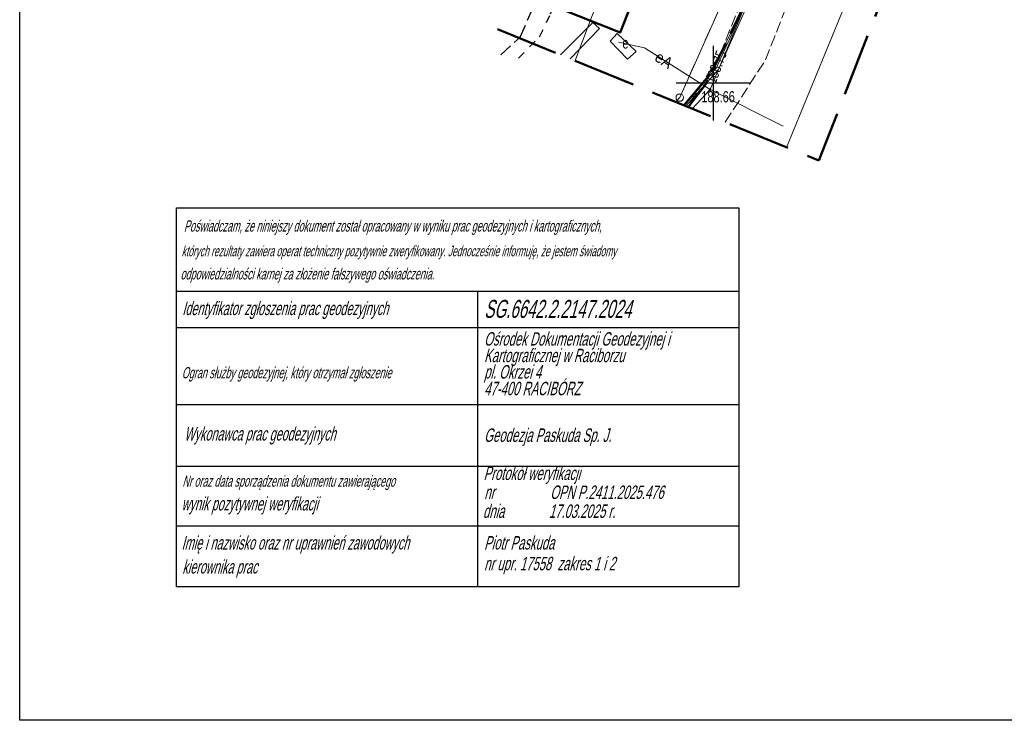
# Model space of a CAD drawing. Extents: x 6515354 to 6515523, y 5549407 to 5549617.
# Tile 1 of 13: x 6515354 to 6515419, y 5549407 to 5549454. Entities that reach past the tile are written whole.
import ezdxf
from ezdxf.enums import TextEntityAlignment as Align

# ---------------------------------------------------------------- set-up
doc = ezdxf.new("R2010")
doc.units = 0
doc.header["$LTSCALE"] = 0.5
for name, pattern in [('1_BUBZ02', [2.45, 1.75, -0.7]), ('2_OTDN_A', [2, 1, -1]), ('2_OTDN_B', [0]), ('2_OTKJ', [2, 1.5, -0.5]), ('4_SUES', [0]), ('5_SUGP', [0]), ('GDE', [0]), ('GUK', [2.8, 2.1, -0.7]), ('GUZ', [1.4, 0.7, -0.7])]:
    doc.linetypes.add(name, pattern=pattern)
doc.layers.get('0').update_dxf_attribs({"color": 251})
for name, color, linetype in [('1 sieć elektryczna', 240, 'Continuous'), ('1 sieć wodociągowa', 160, 'Continuous'), ('Pieczątka na wyrysie', 251, 'Continuous')]:
    doc.layers.add(name, color=color, linetype=linetype)
for name, color, linetype, lineweight in [('1 zakres', 6, 'GUK', 50), ('1plan', 234, 'GUK', 50), ('Dzialki', 251, 'GDE', 18), ('Kontury', 90, 'GUK', 18), ('MP_LINIE_REGULAC', 250, 'Continuous', 5), ('OTD_L_12', 251, '2_OTDN_A', 18), ('OTK_L_0', 251, '2_OTKJ', 18), ('OTR_T_0', 251, 'Continuous', 18), ('Punkty', 251, 'Continuous', 18), ('SUE_E_T_1', 1, 'Continuous', 0), ('SUE_L_1', 1, '4_SUES', 18), ('SUER_T_0', 1, 'Continuous', 18), ('SUGP_L_0_a', 52, '5_SUGP', 18)]:
    doc.layers.add(name, color=color, linetype=linetype, lineweight=lineweight)
for name, color, linetype, lineweight, true_color in [('EGBP04', 7, 'Continuous', 20, 0x008000), ('EGBP04_O', 7, 'Continuous', 20, 0x008000), ('OTB', 7, 'Continuous', 20, 0x000000), ('SUE', 7, 'Continuous', 20, 0x803300), ('SUE_O', 7, 'Continuous', 20, 0x803300), ('SUG', 7, 'Continuous', 20, 0xbfbf00)]:
    doc.layers.add(name, color=color, linetype=linetype, lineweight=lineweight, true_color=true_color)
doc.layers.add('PARSI', color=7, linetype='Continuous', true_color=0x0a0909)
doc.styles.add('EGBP04', font='arial.ttf', dxfattribs={"width": 0.9, "height": 0.75})
doc.styles.add('GESUT', font='arial.ttf', dxfattribs={"width": 0.9})
doc.styles.get("Standard").update_dxf_attribs({"font": 'arial.ttf', "width": 0.9})
doc.linetypes.add('MPSTO', pattern='A,5,[38,msgB.shx,S=0.1,R=180,X=0,Y=0],5', length=10)

# ---------------------------------------------------------------- blocks, each defined once
blk = doc.blocks.new('EGBP04_02')
at = {"layer": 'EGBP04_O', "style": 'EGBP04', "width": 0.9}
blk.add_attdef('NRP', (0.98, 0.52), '', height=1.5, dxfattribs=at)
blk.add_wipeout([(0.48, 0), (0.46, 0.15), (0.39, 0.28), (0.28, 0.39), (0.15, 0.46), (0, 0.48), (-0.15, 0.46), (-0.28, 0.39), (-0.39, 0.28), (-0.46, 0.15), (-0.48, 0), (-0.46, -0.15), (-0.39, -0.28), (-0.28, -0.39), (-0.15, -0.46), (0, -0.48), (0.15, -0.46), (0.28, -0.39), (0.39, -0.28), (0.46, -0.15)]).dxf.layer = 'EGBP04'
at = {"layer": 'EGBP04', "lineweight": 18}
blk.add_circle((0, 0, 1), 0.5, dxfattribs=at)
blk = doc.blocks.new('2_OTRS')
at = {"linetype": 'Continuous'}
blk.add_circle((0, 0), 0.045, dxfattribs=at)
blk = doc.blocks.new('4_SUPS')
at = {"linetype": 'Continuous'}
blk.add_circle((0, 0), 0.0625, dxfattribs=at)
blk = doc.blocks.new('mzsk')
at = {"layer": 'PARSI', "color": 0}
for p, q in [((0, -5), (0, 5)), ((5, 0), (-5, 0))]:
    blk.add_line(p, q, dxfattribs=at)

msp = doc.modelspace()

# ---------------------------------------------------------------- linework, layer by layer
msp.add_lwpolyline([(6515353.571, 5549407.338), (6515353.571, 5549617.338), (6515502.071, 5549617.338), (6515502.071, 5549407.338)], close=True)
at = {"color": 1, "lineweight": -2}
msp.add_lwpolyline([(6515364.06, 5549441.652), (6515401.702, 5549441.652), (6515401.702, 5549416.281), (6515364.06, 5549416.281)], close=True, dxfattribs=at)
for points in [[(6515364.06, 5549436.062), (6515401.702, 5549436.062)], [(6515364.06, 5549433.633), (6515401.702, 5549433.633)], [(6515364.06, 5549428.489), (6515401.702, 5549428.489)], [(6515364.06, 5549424.346), (6515401.702, 5549424.346)], [(6515364.06, 5549420.366), (6515401.702, 5549420.366)]]:
    msp.add_lwpolyline(points, dxfattribs=at)
at = {"color": 1, "lineweight": -2, "flags": 128}
msp.add_lwpolyline([(6515384.214, 5549436.062), (6515384.214, 5549416.281)], dxfattribs=at)
at = {"layer": '1 sieć elektryczna', "linetype": '1_BUBZ02'}
msp.add_lwpolyline([(6515385.761, 5549451.894), (6515387.062, 5549453.085), (6515397.351, 5549476.788), (6515403.616, 5549492.207)], dxfattribs=at)
at = {"layer": '1 sieć wodociągowa', "linetype": 'GUZ', "ltscale": 1.5}
msp.add_lwpolyline([(6515386.953, 5549451.68), (6515388.365, 5549453.107), (6515389.099, 5549454.634), (6515395.553, 5549470.535), (6515398.366, 5549476.666), (6515397.215, 5549477.9), (6515399.151, 5549483.452), (6515398.871, 5549487.421), (6515399.741, 5549490.393), (6515398.514, 5549492.102), (6515402.9, 5549503.238)], dxfattribs=at)
at = {"layer": 'Dzialki'}
for p, q in [((6515440.711, 5549533.023), (6515404.879, 5549445.699)), ((6515397.74, 5549449.03), (6515417.36, 5549493.03)), ((6515397.449, 5549448.743), (6515397.74, 5549449.03))]:
    msp.add_line(p, q, dxfattribs=at)
at = {"layer": 'MP_LINIE_REGULAC', "color": 234, "linetype": 'MPSTO', "lineweight": 18, "flags": 128}
msp.add_lwpolyline([(6515403.226, 5549580.904), (6515423.62, 5549571.341), (6515437.655, 5549564.922), (6515432.229, 5549550.157), (6515429.644, 5549551.035), (6515417.852, 5549521.214), (6515405.395, 5549489.279), (6515391.753, 5549454.178), (6515390.723, 5549451.447)], dxfattribs=at)
at = {"layer": 'OTB', "color": 18, "linetype": 'Continuous', "lineweight": 50, "true_color": 0x000000}
msp.add_lwpolyline([(6515387.1, 5549473.59), (6515393.92, 5549476.59), (6515415.57, 5549531.01), (6515423.33, 5549527.93), (6515417.85, 5549514.04), (6515410.58, 5549495.75), (6515393.75, 5549453.38), (6515381.32, 5549458.35)], close=True, dxfattribs=at)
at = {"layer": 'OTD_L_12', "linetype": '2_OTDN_B'}
for p, q in [((6515391.92, 5549454.05), (6515389.761, 5549451.891)), ((6515392.37, 5549453.65), (6515391.92, 5549454.05)), ((6515390.402, 5549451.629), (6515392.37, 5549453.65))]:
    msp.add_line(p, q, dxfattribs=at)
at = {"layer": 'OTK_L_0', "linetype": '2_OTKJ'}
for p, q in [((6515404.51, 5549461.91), (6515400.42, 5549451.91)), ((6515403.48, 5549451.55), (6515406.53, 5549459.38)), ((6515400.782, 5549447.377), (6515403.48, 5549451.55))]:
    msp.add_line(p, q, dxfattribs=at)
at = {"layer": 'SUE', "color": 1, "lineweight": 18, "true_color": 0xff0000, "flags": 128}
msp.add_lwpolyline([(6515445.612, 5549563.472), (6515443.119, 5549558.529), (6515426.855, 5549517.709), (6515425.315, 5549510.984), (6515399.765, 5549449.567), (6515398.57, 5549448.283)], dxfattribs=at)
at = {"layer": 'SUE_L_1', "linetype": '4_SUES'}
for p, q in [((6515393.08, 5549452.8), (6515393.56, 5549453.33)), ((6515393.56, 5549453.33), (6515394.83, 5549452.11)), ((6515394.25, 5549451.61), (6515393.08, 5549452.8)), ((6515394.83, 5549452.11), (6515394.25, 5549451.61))]:
    msp.add_line(p, q, dxfattribs=at)
at = {"layer": 'SUGP_L_0_a', "linetype": '5_SUGP'}
msp.add_line((6515400.34, 5549450.91), (6515405.26, 5549461.95), dxfattribs=at)

# ---------------------------------------------------------------- block references
at = {"layer": 'OTR_T_0'}
msp.add_blockref('2_OTRS', (6515398.686, 5549449.086), dxfattribs=at)
at = {"layer": 'SUER_T_0'}
msp.add_blockref('4_SUPS', (6515399.765, 5549449.567), dxfattribs=at)

# ---------------------------------------------------------------- texts
at = {"layer": 'OTR_T_0', "lineweight": 9, "width": 0.7}
msp.add_text('188.66', height=0.75, dxfattribs=at).set_placement((6515399.186, 5549449.086), align=Align.MIDDLE_LEFT)
at = {"layer": 'Pieczątka na wyrysie', "color": 1, "linetype": 'Continuous', "lineweight": 13, "oblique": 15, "width": 0.575}
for s, height, p in [('Poświadczam, że niniejszy dokument został opracowany w wyniku prac geodezyjnych i kartograficznych,', 0.75, (6515364.56, 5549440.06, 100.547)), ('których rezultaty zawiera operat techniczny pozytywnie zweryfikowany. Jednocześnie informuję, że jestem świadomy ', 0.7, (6515364.408, 5549438.406, 100.547)), ('odpowiedzialności karnej za złożenie fałszywego oświadczenia.', 0.75, (6515364.332, 5549436.853, 100.547)), ('Identyfikator zgłoszenia prac geodezyjnych', 0.9, (6515364.45, 5549434.469, 100.547)), ('Ogran służby geodezyjnej, który otrzymał zgłoszenie', 0.75, (6515364.416, 5549430.238, 100.547)), ('Wykonawca prac geodezyjnych', 0.9, (6515364.584, 5549426.07, 100.547)), ('Nr oraz data sporządzenia dokumentu zawierającego', 0.75, (6515364.458, 5549422.978, 100.547)), ('wynik pozytywnej weryfikacji', 0.9, (6515364.405, 5549421.388, 100.547)), ('Imię i nazwisko oraz nr uprawnień zawodowych ', 0.9, (6515364.405, 5549418.772, 100.547)), ('kierownika prac', 0.9, (6515364.454, 5549417.165, 100.547))]:
    msp.add_text(s, height=height, dxfattribs=at).set_placement(p)
at = {"layer": 'Pieczątka na wyrysie', "color": 1, "linetype": 'Continuous', "oblique": 15.00003, "width": 0.6}
for s, height, p in [('SG.6642.2.2147.2024', 1.2, (6515384.65, 5549434.284)), ('Ośrodek Dokumentacji Geodezyjnej i ', 0.9, (6515384.65, 5549432.425)), ('Kartograficznej w Raciborzu', 0.9, (6515384.65, 5549431.317)), ('pl. Okrzei 4', 0.9, (6515384.65, 5549430.22)), ('47-400 RACIBÓRZ', 0.9, (6515384.65, 5549429.1)), ('Geodezja Paskuda Sp. J.', 0.9, (6515384.65, 5549425.979)), ('Protokół weryfikacji', 0.9, (6515384.615, 5549423.428)), ('OPN P.2411.2025.476', 0.9, (6515389.07, 5549422.158)), ('nr', 0.9, (6515384.662, 5549422.158)), ('dnia', 0.9, (6515384.57, 5549420.889)), ('17.03.2025 r.', 0.9, (6515388.978, 5549420.889)), ('Piotr Paskuda  ', 0.9, (6515384.65, 5549418.773)), ('nr upr. 17558  zakres 1 i 2', 0.9, (6515384.65, 5549417.382))]:
    msp.add_text(s, height=height, dxfattribs=at).set_placement(p)
at = {"layer": 'SUE_E_T_1', "lineweight": 9, "width": 0.7}
msp.add_text('e', height=0.75, dxfattribs=at).set_placement((6515393.903, 5549452.315))
at = {"layer": 'SUE_O', "color": 1, "true_color": 0xff0000, "insert": (6515396.68, 5549451.543, 0.5), "char_height": 0.75, "attachment_point": 5, "rotation": 327.35922, "style": 'GESUT'}
msp.add_mtext('eA', dxfattribs=at)
at = {"layer": 'SUER_T_0', "lineweight": 9, "width": 0.7}
msp.add_text('188.75', height=0.75, rotation=69.6506, dxfattribs=at).set_placement((6515399.781, 5549450.028), align=Align.MIDDLE_LEFT)

# ---------------------------------------------------------------- next in the draw order: block references
at = {"layer": 'Punkty', "xscale": 0.5, "yscale": 0.5}
msp.add_blockref('EGBP04_02', (6515397.74, 5549449.03), dxfattribs=at)

# ---------------------------------------------------------------- next in the draw order: linework, layer by layer
at = {"layer": '1 zakres', "ltscale": 4, "flags": 128}
msp.add_lwpolyline([(6515422.51, 5549484.47), (6515407.05, 5549444.81), (6515385.37, 5549453.69), (6515385.94, 5549455.19), (6515362.99, 5549462.01), (6515381.7, 5549511.18), (6515382.23, 5549516.3), (6515395.41, 5549561.12, -0.149414), (6515398.37, 5549566.21), (6515406.55, 5549591.11), (6515448.93, 5549574.11), (6515441.89, 5549550.88, -0.184778), (6515441.25, 5549544.61), (6515437.64, 5549534.29), (6515468.06, 5549521.74, -0.415174), (6515476.19, 5549502.1), (6515467.6, 5549481.49, -0.418498), (6515447.78, 5549473.5), (6515422.51, 5549484.47)], format="xyb", dxfattribs=at)
at = {"layer": '1plan', "ltscale": 2, "flags": 128}
msp.add_lwpolyline([(6515444.95, 5549560.978), (6515443.094, 5549562.573), (6515426.472, 5549518.622), (6515425.408, 5549512.095), (6515411.489, 5549478.876), (6515406.675, 5549464.727), (6515399.528, 5549450), (6515398.265, 5549448.352)], dxfattribs=at)
at = {"layer": 'Kontury'}
for p, q in [((6515397.74, 5549449.03), (6515417.36, 5549493.03)), ((6515397.449, 5549448.743), (6515397.74, 5549449.03))]:
    msp.add_line(p, q, dxfattribs=at)
at = {"layer": 'OTK_L_0', "linetype": '2_OTKJ'}
msp.add_line((6515400.42, 5549451.91), (6515398.292, 5549448.397), dxfattribs=at)
at = {"layer": 'SUE', "color": 1, "lineweight": 18, "true_color": 0xff0000, "flags": 128}
msp.add_lwpolyline([(6515393.642, 5549452.745), (6515395.391, 5549452.369), (6515399.765, 5549449.567), (6515404.671, 5549447.125)], dxfattribs=at)
at = {"layer": 'SUG', "color": 52, "linetype": 'Continuous', "lineweight": 18, "true_color": 0xbfbf00, "flags": 128}
for points in [[(6515439.585, 5549554.991), (6515439.789, 5549549.304), (6515427.498, 5549516.309), (6515424.164, 5549507.521), (6515416.283, 5549488.666), (6515407.718, 5549468.349), (6515401.118, 5549453.254), (6515399.738, 5549450.605), (6515397.987, 5549448.522)], [(6515441.89, 5549550.88), (6515438.805, 5549543.375), (6515434.519, 5549533.18), (6515430.903, 5549524.238), (6515426.261, 5549512.672), (6515423.411, 5549505.431), (6515416.731, 5549489.637), (6515409.723, 5549472.939), (6515404.756, 5549461.288), (6515401.23, 5549453.272), (6515400.184, 5549450.997), (6515398.066, 5549448.49)]]:
    msp.add_lwpolyline(points, dxfattribs=at)
at = {"layer": 'SUGP_L_0_a', "linetype": '5_SUGP'}
msp.add_line((6515398.149, 5549448.456), (6515400.34, 5549450.91), dxfattribs=at)

# ---------------------------------------------------------------- next in the draw order: block references
at = {"layer": 'PARSI', "xscale": 0.5, "yscale": 0.5, "zscale": 0.5}
msp.add_blockref('mzsk', (6515400, 5549450), dxfattribs=at)

doc.saveas('drawing.dxf')
